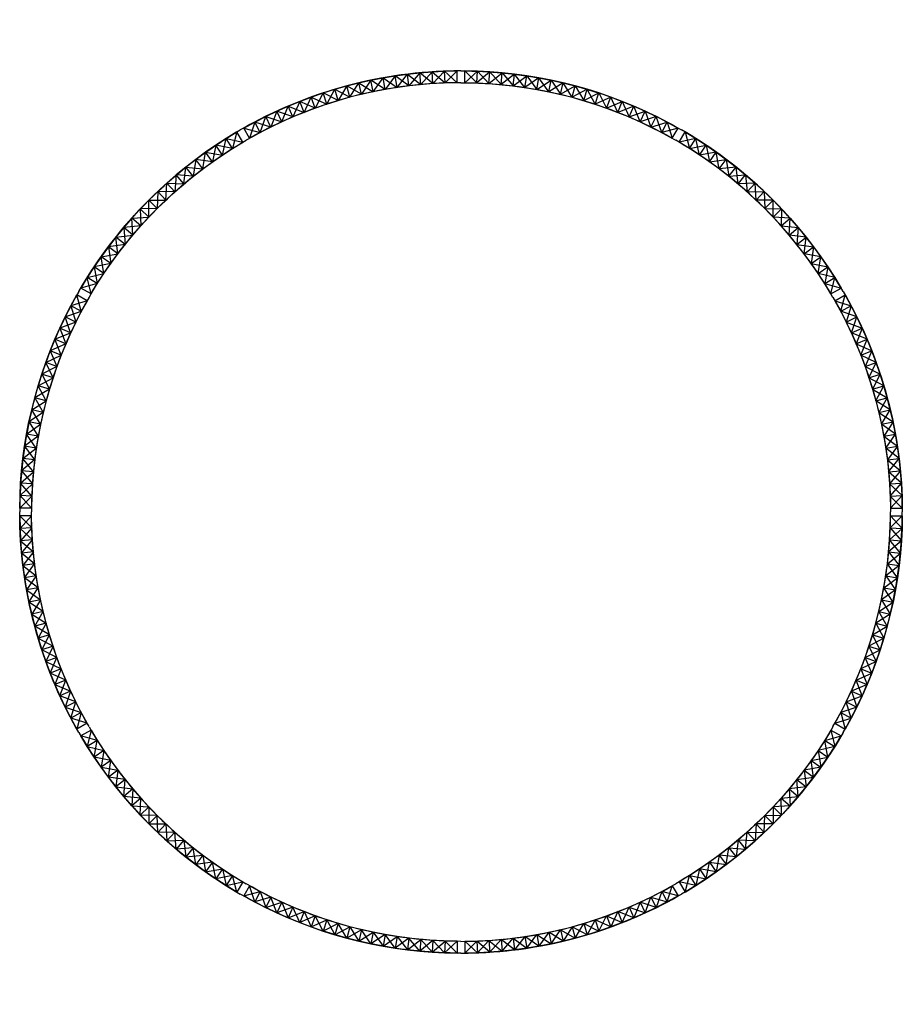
# Model space of a CAD drawing. Header units: inches. Extents: x 44 to 17994, y -1000 to 19033.
import ezdxf

# ---------------------------------------------------------------- set-up
doc = ezdxf.new("R2010")
doc.units = ezdxf.units.IN
doc.header["$MEASUREMENT"] = 0
doc.layers.add('L50', color=6, linetype='Continuous')

# ---------------------------------------------------------------- blocks, each defined once
blk = doc.blocks.new('fd34-c1800p12')
at = {"layer": 'Defpoints'}
for p, q in [((1371, 4298), (1163, 4418)), ((1371, 4298, 240), (1163, 4418, 240)), ((1163, 4418), (1163, 4418, 240)), ((1371, 4298), (1371, 4298, 240)), ((1253, 4083), (1041, 4195)), ((1253, 4083, 240), (1041, 4195, 240)), ((1141, 3865), (926, 3971)), ((1141, 3865, 240), (926, 3971, 240)), ((1036, 3643), (818, 3743)), ((1036, 3643, 240), (818, 3743, 240)), ((937, 3419), (716, 3513)), ((937, 3419, 240), (716, 3513, 240)), ((844, 3192), (621, 3280)), ((844, 3192, 240), (621, 3280, 240)), ((758, 2962), (532, 3044)), ((758, 2962, 240), (532, 3044, 240)), ((678, 2731), (450, 2806)), ((678, 2731, 240), (450, 2806, 240)), ((604, 2497), (374, 2565)), ((604, 2497, 240), (374, 2565, 240)), ((538, 2261), (306, 2323)), ((538, 2261, 240), (306, 2323, 240)), ((478, 2023), (244, 2079)), ((478, 2023, 240), (244, 2079, 240)), ((424, 1784), (189, 1833)), ((424, 1784, 240), (189, 1833, 240)), ((377, 1543), (141, 1585)), ((377, 1543, 240), (141, 1585, 240)), ((337, 1301), (100, 1337)), ((337, 1301, 240), (100, 1337, 240)), ((304, 1058), (66, 1087)), ((304, 1058, 240), (66, 1087, 240)), ((278, 814), (39, 837)), ((278, 814, 240), (39, 837, 240)), ((259, 570), (19, 586)), ((259, 570, 240), (19, 586, 240)), ((246, 325), (6, 334)), ((246, 325, 240), (6, 334, 240)), ((240, 80), (0, 80)), ((240, 80, 240), (0, 80, 240)), ((0, 80), (0, 80, 240)), ((240, 80), (240, 80, 240))]:
    blk.add_line(p, q, dxfattribs=at)
for points in [[(0, 80, 0), (6, 334, 240), (19, 586, 0), (39, 837, 240), (66, 1087, 0), (100, 1337, 240), (141, 1585, 0), (189, 1833, 240), (244, 2079, 0), (306, 2323, 240), (374, 2565, 0), (450, 2806, 240), (532, 3044, 0), (621, 3280, 240), (716, 3513, 0), (818, 3743, 240), (926, 3971, 0), (1041, 4195, 240), (1163, 4418, 0)], [(0, 80, 240), (246, 325, 240), (19, 586, 240), (278, 814, 240), (66, 1087, 240), (337, 1301, 240), (141, 1585, 240), (424, 1784, 240), (244, 2079, 240), (538, 2261, 240), (374, 2565, 240), (678, 2731, 240), (532, 3044, 240), (844, 3192, 240), (716, 3513, 240), (1036, 3643, 240), (926, 3971, 240), (1253, 4083, 240), (1163, 4418, 240)], [(1371, 4298, 0), (1041, 4195, 0), (1141, 3865, 0), (818, 3743, 0), (937, 3419, 0), (621, 3280, 0), (758, 2962, 0), (450, 2806, 0), (604, 2497, 0), (306, 2323, 0), (478, 2023, 0), (189, 1833, 0), (377, 1543, 0), (100, 1337, 0), (304, 1058, 0), (39, 837, 0), (259, 570, 0), (6, 334, 0), (240, 80, 0)], [(1371, 4298, 240), (1253, 4083, 0), (1141, 3865, 240), (1036, 3643, 0), (937, 3419, 240), (844, 3192, 0), (758, 2962, 240), (678, 2731, 0), (604, 2497, 240), (538, 2261, 0), (478, 2023, 240), (424, 1784, 0), (377, 1543, 240), (337, 1301, 0), (304, 1058, 240), (278, 814, 0), (259, 570, 240), (246, 325, 0), (240, 80, 240)]]:
    blk.add_polyline3d(points, dxfattribs=at)
for centre, radius, start, end in [((8975, 0), 8975, 150.5107, 179.4893), ((8975, 0, 240), 8975, 150.5107, 179.4893), ((8975, 0), 8735, 150.5248, 179.4752), ((8975, 0, 240), 8735, 150.5248, 179.4752)]:
    blk.add_arc(centre, radius, start, end, dxfattribs=at)
at = {"layer": 'L50'}
for centre, radius in [((8975, 0), 8975), ((8975, 0, 240), 8975), ((8975, 0), 8735), ((8975, 0, 240), 8735)]:
    blk.add_arc(centre, radius, 150, 180, dxfattribs=at)

msp = doc.modelspace()

# ---------------------------------------------------------------- block references
at = {"layer": 'Defpoints'}
for p, rotation in [((4531, 16789, 12719), 299.9999999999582), ((13506, 16789, 12719), 240.0000000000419), ((17994, 9017, 12719), 180), ((4531, 1244, 12719), 60.00000000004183), ((13506, 1244, 12719), 119.9999999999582)]:
    msp.add_blockref('fd34-c1800p12', p, dxfattribs=dict(at, rotation=rotation))
at = {"layer": 'Defpoints', "xscale": -1}
for p, rotation in [((13506, 16789, 12719), 60.00000000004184), ((4531, 16789, 12719), 119.9999999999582), ((44, 9017, 12719), 180), ((13506, 1244, 12719), 299.9999999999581), ((4531, 1244, 12719), 240.0000000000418)]:
    msp.add_blockref('fd34-c1800p12', p, dxfattribs=dict(at, rotation=rotation))
at = {"layer": 'Defpoints'}
msp.add_blockref('fd34-c1800p12', (44, 9017, 12719), dxfattribs=at)
at = {"layer": 'Defpoints', "xscale": -1}
msp.add_blockref('fd34-c1800p12', (17994, 9017, 12719), dxfattribs=at)

doc.saveas('drawing.dxf')
